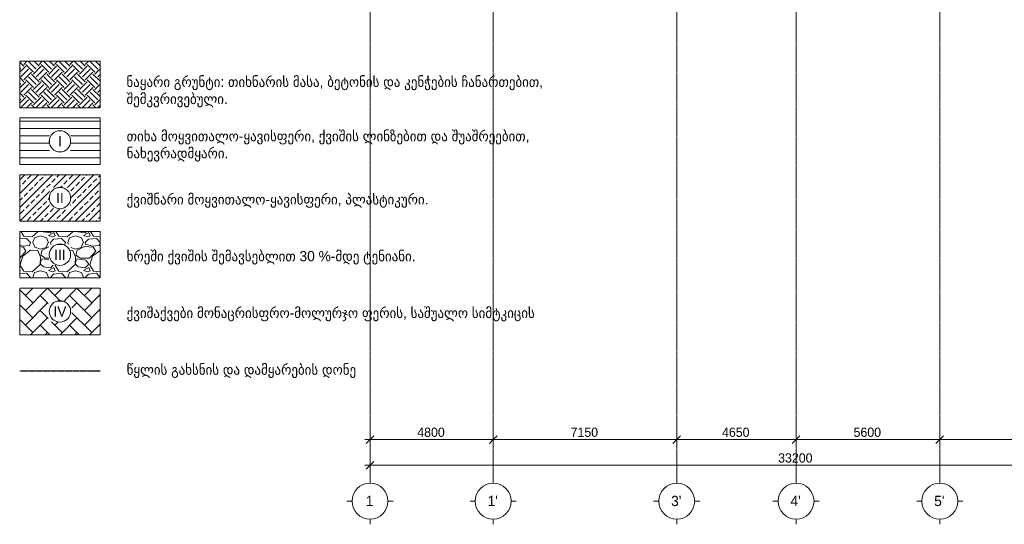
# Model space of a CAD drawing. Header units: millimetres. Extents: x -50987266 to 2610517, y -212233 to 51153522.
# Tile 107 of 256: x 877563 to 915926, y -41050 to -21394. Entities that reach past the tile are written whole.
import ezdxf

# ---------------------------------------------------------------- set-up
doc = ezdxf.new("R2010")
doc.units = ezdxf.units.MM
doc.linetypes.add('DASHED', pattern=[19.05, 12.7, -6.35])
doc.linetypes.add('Section-Section_Pit_A_G$0$Grid Line', pattern=[22.225, 12.7, -3.175, 3.175, -3.175])
for name, color, linetype, lineweight in [('S - HATCH', 252, 'Continuous', 5), ('S - TEXT', 7, 'Continuous', 9), ('Section-Section_Pit_A_G$0$A-010-D_DIM', 7, 'Continuous', 5), ('Section-Section_Pit_A_G$0$A-010-D_DIM-200', 7, 'Continuous', 5), ('Section-Section_Pit_A_G$0$A-230-H-FLOOR', 7, 'Continuous', 30), ('Section-Section_Pit_A_G$0$A-230-M_FLOOR', 7, 'Continuous', 30), ('Section-Section_Pit_A_G$0$S-160-M_FOUND', 7, 'Continuous', 30), ('Section-Section_Pit_A_G$0$S-280-M_COLUMN main', 7, 'Continuous', 30), ('Section-Section_Pit_A_G$0$S-280-M_STRUCT_FRAME', 7, 'Continuous', 30), ('Section-Section_Pit_A_G$0$S-280-M_STRUCT_FRAME 0', 7, 'Continuous', 30), ('Section-Section_Pit_A_G$0$Z-030-M_GRID', 7, 'Continuous', 5), ('Section-Section_Pit_A_G$0$Z-033_T_GRIDREF', 7, 'Continuous', 5)]:
    doc.layers.add(name, color=color, linetype=linetype, lineweight=lineweight)
doc.layers.add('S - RED LINE', color=7, linetype='Continuous', lineweight=35, true_color=0xff3737)
doc.layers.add('S - WATER', color=7, linetype='DASHED', lineweight=20, true_color=0x0216de)
doc.styles.add('Section-Section_Pit_A_G$0$Cubicon', font='Cubicon.ttf', dxfattribs={"height": 400})
doc.styles.add('Section-Section_Pit_A_G$0$Cubicon_1', font='Cubicon.ttf', dxfattribs={"height": 360})
doc.styles.add('Text_S2', font='Cubicon.ttf')
doc.dimstyles.new('Section-Section_Pit_A_G$0$CUB_DIM_1_8', dxfattribs={"dimscale": 304.8, "dimtxt": 363.202515, "dimasz": 0.984252, "dimexe": 0.984252, "dimexo": 0.0625, "dimgap": 0, "dimtad": 1, "dimdec": 0, "dimzin": 0, "dimdsep": 46, "dimtxsty": 'Section-Section_Pit_A_G$0$Cubicon_1', "dimblk1": 'Section-Section_Pit_A_G$0$_Oblique', "dimblk2": 'Section-Section_Pit_A_G$0$_Oblique', "dimsah": 1, "dimcen": 0.09, "dimdle": 0.656168, "dimazin": 0, "dimtfac": 1, "dimtdec": 4, "dimtix": 1, "dimtmove": 0, "dimatfit": 3, "dimfxl": 1.312336, "dimfxlon": 1, "dimtvp": 1, "dimtolj": 1, "dimtzin": 0, "dimarcsym": 2})

# ---------------------------------------------------------------- blocks, each defined once
blk = doc.blocks.new('Section-Section_Pit_A_G$0$Grid - 00_CUB_ღერძის თავი-752507-Section_Pit_A_G')
at = {"layer": 'Section-Section_Pit_A_G$0$Z-033_T_GRIDREF'}
for p, q in [((-16100, -40200), (-16100, -40000)), ((-16800, -40900), (-17000, -40900)), ((-15400, -40900), (-15200, -40900)), ((-16100, -41600), (-16100, -41800))]:
    blk.add_line(p, q, dxfattribs=at)
blk.add_circle((-16100, -40900), 700, dxfattribs=at)
blk = doc.blocks.new('Section-Section_Pit_A_G$0$DIMBLOCK1-Section_Pit_A_G')
at = {"layer": 'Section-Section_Pit_A_G$0$A-010-D_DIM-200', "transparency": 16777216}
for p, q in [((-16100, -39500), (-16100, -37927)), ((17100, -39500), (17100, -38427)), ((17300, -39500), (-16300, -39500)), ((-16100, -39500), (-16250, -39650)), ((-16100, -39500), (-15950, -39350)), ((-16100, -39500), (-16100, -39800)), ((17100, -39500), (16950, -39650)), ((17100, -39500), (17250, -39350)), ((17100, -39500), (17100, -39800))]:
    blk.add_line(p, q, dxfattribs=at)
at = {"layer": 'Section-Section_Pit_A_G$0$A-010-D_DIM-200', "color": 0, "transparency": 16777216, "insert": (-198, -39034), "char_height": 360, "width": 1676.32, "attachment_point": 1, "line_spacing_factor": 0.931288, "style": 'Section-Section_Pit_A_G$0$Cubicon_1'}
blk.add_mtext('33200', dxfattribs=at)
blk = doc.blocks.new('Section-Section_Pit_A_G$0$_Oblique')
at = {"color": 0, "linetype": 'ByBlock', "lineweight": -2}
blk.add_line((-0.5, -0.5), (0.5, 0.5), dxfattribs=at)
blk = doc.blocks.new('Section-Section_Pit_A_G$0$DIMBLOCK2-Section_Pit_A_G')
at = {"layer": 'Section-Section_Pit_A_G$0$A-010-D_DIM-200', "transparency": 16777216}
for p, q in [((12900, -38500), (12900, -38013)), ((12900, -38500), (13050, -38350)), ((17100, -38500), (17100, -38013)), ((17100, -38500), (17250, -38350)), ((12900, -38500), (12750, -38650)), ((17300, -38500), (12900, -38500)), ((12900, -38500), (12900, -38800)), ((17100, -38500), (16950, -38650)), ((17100, -38500), (17100, -38800))]:
    blk.add_line(p, q, dxfattribs=at)
at = {"layer": 'Section-Section_Pit_A_G$0$A-010-D_DIM-200', "color": 0, "transparency": 16777216, "insert": (14441, -38034), "char_height": 360, "width": 1341.06, "attachment_point": 1, "line_spacing_factor": 0.931288, "style": 'Section-Section_Pit_A_G$0$Cubicon_1'}
blk.add_mtext('4200', dxfattribs=at)
blk = doc.blocks.new('Section-Section_Pit_A_G$0$DIMBLOCK3-Section_Pit_A_G')
at = {"layer": 'Section-Section_Pit_A_G$0$A-010-D_DIM-200', "transparency": 16777216}
for p, q in [((6100, -38500), (6100, -38013)), ((6100, -38500), (6250, -38350)), ((12900, -38500), (12900, -38013)), ((12900, -38500), (13050, -38350)), ((6100, -38500), (5950, -38650)), ((12900, -38500), (6100, -38500)), ((6100, -38500), (6100, -38800)), ((12900, -38500), (12750, -38650)), ((12900, -38500), (12900, -38800))]:
    blk.add_line(p, q, dxfattribs=at)
at = {"layer": 'Section-Section_Pit_A_G$0$A-010-D_DIM-200', "color": 0, "transparency": 16777216, "insert": (8941, -38034), "char_height": 360, "width": 1341.06, "attachment_point": 1, "line_spacing_factor": 0.931288, "style": 'Section-Section_Pit_A_G$0$Cubicon_1'}
blk.add_mtext('6800', dxfattribs=at)
blk = doc.blocks.new('Section-Section_Pit_A_G$0$DIMBLOCK4-Section_Pit_A_G')
at = {"layer": 'Section-Section_Pit_A_G$0$A-010-D_DIM-200', "transparency": 16777216}
for p, q in [((500, -38500), (500, -38013)), ((500, -38500), (650, -38350)), ((6100, -38500), (6100, -38013)), ((6100, -38500), (6250, -38350)), ((500, -38500), (350, -38650)), ((6100, -38500), (500, -38500)), ((500, -38500), (500, -38800)), ((6100, -38500), (5950, -38650)), ((6100, -38500), (6100, -38800))]:
    blk.add_line(p, q, dxfattribs=at)
at = {"layer": 'Section-Section_Pit_A_G$0$A-010-D_DIM-200', "color": 0, "transparency": 16777216, "insert": (2741, -38034), "char_height": 360, "width": 1341.06, "attachment_point": 1, "line_spacing_factor": 0.931288, "style": 'Section-Section_Pit_A_G$0$Cubicon_1'}
blk.add_mtext('5600', dxfattribs=at)
blk = doc.blocks.new('Section-Section_Pit_A_G$0$DIMBLOCK5-Section_Pit_A_G')
at = {"layer": 'Section-Section_Pit_A_G$0$A-010-D_DIM-200', "transparency": 16777216}
for p, q in [((-4150, -38500), (-4150, -38013)), ((-4150, -38500), (-4000, -38350)), ((500, -38500), (500, -38013)), ((500, -38500), (650, -38350)), ((-4150, -38500), (-4300, -38650)), ((500, -38500), (-4150, -38500)), ((-4150, -38500), (-4150, -38800)), ((500, -38500), (350, -38650)), ((500, -38500), (500, -38800))]:
    blk.add_line(p, q, dxfattribs=at)
at = {"layer": 'Section-Section_Pit_A_G$0$A-010-D_DIM-200', "color": 0, "transparency": 16777216, "insert": (-2384, -38034), "char_height": 360, "width": 1341.06, "attachment_point": 1, "line_spacing_factor": 0.931288, "style": 'Section-Section_Pit_A_G$0$Cubicon_1'}
blk.add_mtext('4650', dxfattribs=at)
blk = doc.blocks.new('Section-Section_Pit_A_G$0$DIMBLOCK6-Section_Pit_A_G')
at = {"layer": 'Section-Section_Pit_A_G$0$A-010-D_DIM-200', "transparency": 16777216}
for p, q in [((-11300, -38500), (-11300, -38013)), ((-11300, -38500), (-11150, -38350)), ((-4150, -38500), (-4150, -38013)), ((-4150, -38500), (-4000, -38350)), ((-11300, -38500), (-11450, -38650)), ((-4150, -38500), (-11300, -38500)), ((-11300, -38500), (-11300, -38800)), ((-4150, -38500), (-4300, -38650)), ((-4150, -38500), (-4150, -38800))]:
    blk.add_line(p, q, dxfattribs=at)
at = {"layer": 'Section-Section_Pit_A_G$0$A-010-D_DIM-200', "color": 0, "transparency": 16777216, "insert": (-8284, -38034), "char_height": 360, "width": 1341.06, "attachment_point": 1, "line_spacing_factor": 0.931288, "style": 'Section-Section_Pit_A_G$0$Cubicon_1'}
blk.add_mtext('7150', dxfattribs=at)
blk = doc.blocks.new('Section-Section_Pit_A_G$0$DIMBLOCK7-Section_Pit_A_G')
at = {"layer": 'Section-Section_Pit_A_G$0$A-010-D_DIM-200', "transparency": 16777216}
for p, q in [((-16100, -38500), (-16100, -38013)), ((-16100, -38500), (-15950, -38350)), ((-11300, -38500), (-11300, -38013)), ((-11300, -38500), (-11150, -38350)), ((-11300, -38500), (-16300, -38500)), ((-16100, -38500), (-16250, -38650)), ((-16100, -38500), (-16100, -38800)), ((-11300, -38500), (-11450, -38650)), ((-11300, -38500), (-11300, -38800))]:
    blk.add_line(p, q, dxfattribs=at)
at = {"layer": 'Section-Section_Pit_A_G$0$A-010-D_DIM-200', "color": 0, "transparency": 16777216, "insert": (-14259, -38034), "char_height": 360, "width": 1341.06, "attachment_point": 1, "line_spacing_factor": 0.931288, "style": 'Section-Section_Pit_A_G$0$Cubicon_1'}
blk.add_mtext('4800', dxfattribs=at)
blk = doc.blocks.new('Section-Section_Pit_A_G')
at = {"layer": 'Section-Section_Pit_A_G$0$A-230-H-FLOOR', "true_color": 0xa4a4a4}
for points in [[(-16300, -220), (17300, -220), (17300, 0), (-16300, 0)], [(17400, -3800), (17400, -3400), (-16500, -3400), (-16500, -3800)]]:
    blk.add_hatch(color=253, dxfattribs=at).paths.add_polyline_path(points)
at = {"layer": 'Section-Section_Pit_A_G$0$S-280-M_COLUMN main', "true_color": 0xd8d8d8}
for points in [[(-16300, -3400), (-15900, -3400), (-15900, -700), (-16300, -700), (-16300, -2306)], [(-11100, -3400), (-11100, -700), (-11500, -700), (-11500, -3400)], [(-3950, -3400), (-3950, -700), (-4350, -700), (-4350, -3400)], [(700, -3400), (700, -700), (300, -700), (300, -3400)], [(6300, -3400), (6300, -700), (5900, -700), (5900, -3400)], [(13100, -3400), (13100, -700), (12700, -700), (12700, -3400)], [(17300, -3400), (17300, -700), (16900, -700), (16900, -3400)]]:
    blk.add_hatch(color=254, dxfattribs=at).paths.add_polyline_path(points)
at = {"layer": 'Section-Section_Pit_A_G$0$S-280-M_STRUCT_FRAME 0', "true_color": 0xa4a4a4}
for points in [[(-15900, -700), (-15900, -220), (-16300, -220), (-16300, -700)], [(-11100, -700), (-11100, -220), (-11500, -220), (-11500, -700)], [(-3950, -700), (-3950, -220), (-4350, -220), (-4350, -700)], [(700, -700), (700, -220), (300, -220), (300, -700)], [(6300, -700), (6300, -220), (5900, -220), (5900, -700)], [(13100, -700), (13100, -220), (12700, -220), (12700, -700)], [(17300, -700), (17300, -220), (16900, -220), (16900, -700)]]:
    blk.add_hatch(color=253, dxfattribs=at).paths.add_polyline_path(points)
at = {"layer": 'Section-Section_Pit_A_G$0$S-280-M_STRUCT_FRAME 0', "true_color": 0xd8d8d8}
h = blk.add_hatch(color=254, dxfattribs=at)
h.paths.add_polyline_path([(13100, -700), (16900, -700), (16900, -220), (13100, -220)])
h.paths.add_polyline_path([(-4350, -700), (-4350, -220), (-11100, -220), (-11100, -700)])
h.paths.add_polyline_path([(700, -700), (5900, -700), (5900, -220), (700, -220)])
h.paths.add_polyline_path([(-15900, -700), (-11500, -700), (-11500, -220), (-15900, -220)])
h.paths.add_polyline_path([(300, -700), (300, -220), (-3950, -220), (-3950, -700)])
h.paths.add_polyline_path([(6300, -700), (12700, -700), (12700, -220), (6300, -220)])
at = {"layer": 'Section-Section_Pit_A_G$0$A-230-M_FLOOR'}
for p, q in [((17300, 0), (-16300, 0)), ((-16300, 0), (-16300, -220)), ((17300, -220), (17300, 0)), ((-15900, -220), (-11500, -220)), ((-11100, -220), (-4350, -220)), ((-3950, -220), (300, -220)), ((700, -220), (5900, -220)), ((6300, -220), (12700, -220)), ((13100, -220), (16900, -220))]:
    blk.add_line(p, q, dxfattribs=at)
at = {"layer": 'Section-Section_Pit_A_G$0$S-160-M_FOUND'}
for p, q in [((17400, -3400), (-16500, -3400)), ((-16500, -3400), (-16500, -3800)), ((17400, -3800), (17400, -3400)), ((-16500, -3800), (17400, -3800))]:
    blk.add_line(p, q, dxfattribs=at)
at = {"layer": 'Section-Section_Pit_A_G$0$S-280-M_COLUMN main'}
for p, q in [((-16300, -3400), (-16300, -700)), ((-15900, -700), (-15900, -3400)), ((-11500, -3400), (-11500, -700)), ((-11100, -700), (-11100, -3400)), ((-4350, -3400), (-4350, -700)), ((-3950, -700), (-3950, -3400)), ((300, -3400), (300, -700)), ((700, -700), (700, -3400)), ((5900, -3400), (5900, -700)), ((6300, -700), (6300, -3400)), ((12700, -3400), (12700, -700)), ((13100, -700), (13100, -3400)), ((16900, -3400), (16900, -700)), ((17300, -700), (17300, -3400))]:
    blk.add_line(p, q, dxfattribs=at)
at = {"layer": 'Section-Section_Pit_A_G$0$S-280-M_STRUCT_FRAME'}
for p, q in [((-16300, -220), (-16300, -700)), ((-15900, -700), (-15900, -220)), ((-11500, -220), (-11500, -700)), ((-11100, -700), (-11100, -220)), ((-4350, -220), (-4350, -700)), ((-3950, -700), (-3950, -220)), ((300, -220), (300, -700)), ((700, -700), (700, -220)), ((5900, -220), (5900, -700)), ((6300, -700), (6300, -220)), ((12700, -220), (12700, -700)), ((13100, -700), (13100, -220)), ((16900, -220), (16900, -700)), ((17300, -700), (17300, -220)), ((-16300, -700), (-15900, -700)), ((-11500, -700), (-11100, -700)), ((-4350, -700), (-3950, -700)), ((300, -700), (700, -700)), ((5900, -700), (6300, -700)), ((12700, -700), (13100, -700)), ((16900, -700), (17300, -700))]:
    blk.add_line(p, q, dxfattribs=at)
at = {"layer": 'Section-Section_Pit_A_G$0$S-280-M_STRUCT_FRAME 0'}
for p, q in [((-15900, -700), (-11500, -700)), ((-11100, -700), (-4350, -700)), ((-3950, -700), (300, -700)), ((700, -700), (5900, -700)), ((6300, -700), (12700, -700)), ((13100, -700), (16900, -700))]:
    blk.add_line(p, q, dxfattribs=at)
at = {"layer": 'Section-Section_Pit_A_G$0$Z-030-M_GRID', "linetype": 'Section-Section_Pit_A_G$0$Grid Line'}
for p, q in [((-16100, -40000), (-16100, 946.4)), ((-11300, -40000), (-11300, 946.4)), ((-4150, -40000), (-4150, 946.4)), ((500, -40000), (500, 946.4)), ((6100, -40000), (6100, 946.4)), ((12900, -40000), (12900, 946.4)), ((17100, -40000), (17100, 946.4))]:
    blk.add_line(p, q, dxfattribs=at)
at = {"layer": 'Section-Section_Pit_A_G$0$Z-033_T_GRIDREF'}
for p in [(0, 0), (4800, 0), (11950, 0), (16600, 0), (22200, 0), (29000, 0), (33200, 0)]:
    blk.add_blockref('Section-Section_Pit_A_G$0$Grid - 00_CUB_ღერძის თავი-752507-Section_Pit_A_G', p, dxfattribs=at)
at = {"layer": 'Section-Section_Pit_A_G$0$Z-033_T_GRIDREF', "char_height": 400, "attachment_point": 1, "style": 'Section-Section_Pit_A_G$0$Cubicon'}
for s, insert, width in [('\\fCubicon|b0|i0|c204|p2|;1', (-16265.2, -40690.6), 384.81), ("1'", (-11518.2, -40690.6), 513.08), ("3'", (-4368.2, -40690.6), 513.08), ("4'", (281.8, -40690.6), 513.08), ("5'", (5881.8, -40690.6), 513.08), ("6'", (12681.8, -40690.6), 513.08), ("7'", (16881.8, -40690.6), 513.08)]:
    blk.add_mtext(s, dxfattribs=dict(at, insert=insert, width=width))
at = {"layer": 'Section-Section_Pit_A_G$0$A-010-D_DIM'}
for base, p1, p2, override, picture, middle in [((-16100, -39500), (17100, -38427.1), (-16100, -37926.6), {"dimpost": '<>', "dimfxl": 33203.771526}, 'Section-Section_Pit_A_G$0$DIMBLOCK1-Section_Pit_A_G', (500, -39316.2)), ((-16100, -38500), (-11300, -38012.5), (-16100, -38012.5), {"dimpost": '<>', "dimfxl": 4800}, 'Section-Section_Pit_A_G$0$DIMBLOCK7-Section_Pit_A_G', (-13700, -38316.3)), ((-11300, -38500), (-4150, -38012.5), (-11300, -38012.5), {"dimpost": '<>', "dimfxl": 7150}, 'Section-Section_Pit_A_G$0$DIMBLOCK6-Section_Pit_A_G', (-7725, -38316.3)), ((-4150, -38500), (500, -38012.5), (-4150, -38012.5), {"dimpost": '<>', "dimfxl": 4650}, 'Section-Section_Pit_A_G$0$DIMBLOCK5-Section_Pit_A_G', (-1825, -38316.3)), ((500, -38500), (6100, -38012.5), (500, -38012.5), {"dimpost": '<>', "dimfxl": 5600}, 'Section-Section_Pit_A_G$0$DIMBLOCK4-Section_Pit_A_G', (3300, -38316.3)), ((6100, -38500), (12900, -38012.5), (6100, -38012.5), {"dimpost": '<>', "dimfxl": 6799.999988}, 'Section-Section_Pit_A_G$0$DIMBLOCK3-Section_Pit_A_G', (9500, -38316.3)), ((12900, -38500), (17100, -38012.5), (12900, -38012.5), {"dimpost": '<>', "dimfxl": 4200.000012}, 'Section-Section_Pit_A_G$0$DIMBLOCK2-Section_Pit_A_G', (15000, -38316.3))]:
    dim = blk.add_linear_dim(base=base, p1=p1, p2=p2, dimstyle='Section-Section_Pit_A_G$0$CUB_DIM_1_8', override=override, dxfattribs=at)
    dim.commit()
    dim.dimension.update_dxf_attribs({"geometry": picture, "text_midpoint": middle})

msp = doc.modelspace()

# ---------------------------------------------------------------- hatches: boundary and pattern name
at = {"layer": 'S - HATCH'}
h = msp.add_hatch(dxfattribs=at)
h.set_pattern_fill('EARTH', color=256, scale=66.666667, angle=45)
h.set_pattern_definition([(45, (763372.6, -17149.25), (0, 598.6837), [423.3333, -423.3333]), (45, (763260.33, -17037), (0, 598.6837), [423.3333, -423.3333]), (45, (763148.07, -16924.74), (0, 598.6837), [423.3333, -423.3333]), (135, (763148.07, -16849.9), (-598.6837, 0), [423.3333, -423.3333]), (135, (763260.33, -16737.66), (-598.6837, 0), [423.3333, -423.3333]), (135, (763372.6, -16625.4), (-598.6837, 0), [423.3333, -423.3333])])
h.paths.add_polyline_path([(877562.7, -24823.2), (880698.2, -24823.2), (880698.2, -23012.9), (877562.7, -23012.9)])
at = {"layer": 'S - HATCH', "transparency": 33554516}
h = msp.add_hatch(dxfattribs=at)
h.set_pattern_fill('ANSI31', color=256, scale=90, angle=135)
h.set_pattern_definition([(180, (119350.5, 46088.72), (-3e-14, -285.75), [])])
h.paths.add_polyline_path([(880698.2, -25223.2), (877562.7, -25223.2), (877562.7, -27033.5), (880698.2, -27033.5)])
h.paths.add_polyline_path([(879547.1, -26128.3, -1), (878713.8, -26128.3, -1)], flags=16)
h.paths.add_polyline_path([(878895.9, -26547.6), (879406.7, -26547.6), (879406.7, -25723.3), (878895.9, -25723.3)], flags=24)
h = msp.add_hatch(dxfattribs=at)
h.set_pattern_fill('ANSI33', color=256, scale=60)
h.set_pattern_definition([(45, (119350.5, 46088.72), (-269.40768, 269.40768), []), (45, (119619.9, 46088.72), (-269.40768, 269.40768), [190.5, -95.25])])
h.paths.add_polyline_path([(880698.2, -27433.5), (877562.7, -27433.5), (877562.7, -29243.7), (880698.2, -29243.7)])
h.paths.add_polyline_path([(878874.3, -28756.2), (879384.8, -28756.2), (879384.8, -28031.8), (878874.3, -28031.8)], flags=24)
at = {"layer": 'S - HATCH'}
h = msp.add_hatch(dxfattribs=at)
h.set_pattern_fill('GRAVEL', color=256, scale=53.552945, angle=180, style=0)
h.set_pattern_definition([(48.012787, (118371.13, 44728.48), (10881.958416, 12242.203217), [183.002, -18117.2203]), (4.969741, (118493.554, 44864.504), (-16322.937617, -1360.2448794), [314.037, -31089.6528]), (312.510447, (118806.41, 44891.71), (-13602.448025, 14962.692816), [221.4315, -21921.7496]), (87.273689, (119336.906, 45231.77), (-1360.244805, -27204.8960386), [285.9751, -28311.5341]), (112.833654, (119350.51, 45517.42), (6801.22401, -16322.937623), [280.4213, -27761.7437]), (177.273689, (119241.69, 45775.87), (27204.8960386, -1360.244805), [285.9751, -28311.5341]), (217.6942405, (118956.037, 45789.47), (17683.1824244, 13602.4480204), [378.1875, -37440.5322]), (252.255328, (118656.784, 45558.23), (-9521.713616, -29925.3856418), [357.048, -35347.7587]), (301.429566, (118547.964, 45218.17), (10881.958417, -17683.182424), [286.9436, -28407.452]), (355.236358, (118697.59, 44973.32), (-14962.692821, 1360.244804), [327.5905, -16051.926]), (42.397438, (119024.05, 44946.12), (16322.9376227, 14962.6928219), [423.6455, -41940.938]), (318.814075, (117990.26, 45245.37), (9521.713613, -8161.468812), [144.5954, -14315.0052]), (351.469234, (118099.08, 45150.156), (-17683.1824257, 2720.489601), [275.0918, -27234.1568]), (45, (118371.1, 45109.35), (4e-13, 1360.2448), [192.3672, -1731.3095]), (23.19859, (118466.35, 44946.12), (-6801.22401, -2720.489603), [103.5935, -10255.7223]), (111.80141, (118561.57, 44986.93), (1360.2448, -4080.734406), [146.5024, -7178.64]), (210.963757, (118507.16, 45122.95), (-4080.734406, -2720.489604), [237.9463, -7693.5757]), (341.56505, (118303.1, 45000.53), (-2720.4896, 1360.2448), [172.0587, -4129.413]), (196.38954, (119350.51, 44986.93), (-13602.448019, -4080.734406), [241.0354, -23862.564]), (250.346176, (119119.27, 44918.91), (5440.979208, 14962.692821), [202.2154, -20019.2774]), (113.19859, (118303.12, 44728.48), (2720.489603, -6801.22401), [207.1857, -10152.13]), (163.61046, (118221.505, 44918.914), (13602.44802, -4080.734405), [241.0354, -23862.564]), (159.443955, (119350.51, 45830.28), (6801.22401, -2720.489604), [232.4386, -11389.498]), (114.77514, (119132.87, 45911.89), (6801.224018, -14962.692818), [194.7571, -19280.9845]), (246.80141, (118289.52, 46088.72), (-2720.489603, -6801.22401), [207.1857, -10152.13]), (197.354025, (118207.9, 45898.29), (17683.182425, 5440.979209), [228.0192, -22573.8387]), (249.443955, (118956.04, 46088.72), (2720.489604, 6801.22401), [116.2193, -11505.7174]), (281.309932, (118371.13, 46088.72), (1360.2448, -5440.97921), [69.359, -6866.556]), (345.963757, (118384.73, 46020.7), (-4080.7344, 1360.2448), [280.4213, -5328.0117]), (6.009006, (118656.78, 45952.7), (-13602.448019, -1360.2448026), [259.8748, -25727.5657]), (123.69007, (118507.16, 45245.37), (1360.2448, -2720.4896), [196.1772, -4708.2552]), (173.1572266, (118398.337, 45408.6), (-23124.161633, 2720.4896027), [342.5015, -33907.5875]), (240.945396, (118058.28, 45449.41), (5440.979208, 9521.713613), [140.0454, -13864.532]), (270, (117990.3, 45327), (1360.2448, -1360.2448), [81.6147, -1278.63]), (300.256437, (118683.99, 45911.89), (-5440.979207, 9521.713614), [188.9706, -18708.154]), (228.012788, (118779.21, 45748.66), (-10881.958416, -12242.203217), [366.0038, -17934.2184]), (180, (118534.4, 45476.6), (-1360.2448, -1360.2448), [353.6636, -1006.5812]), (145.304846, (118180.7, 45476.614), (-13602.448025, 9521.713606), [215.0737, -21292.285]), (74.054604, (118003.87, 45599.04), (1360.2448, 5440.97921), [198.0544, -9704.6773]), (27.645975, (118058.276, 45789.47), (25844.6512377, 13602.4480176), [322.4664, -31924.2303]), (355.426079, (118343.927, 45939.1), (17683.182425, -1360.244802), [341.148, -33773.618])])
h.paths.add_polyline_path([(880698.2, -29643.7), (877562.7, -29643.7), (877562.7, -31454), (880698.2, -31454)])
h.paths.add_polyline_path([(878796.6, -30966.4), (879462.4, -30966.4), (879462.4, -30242), (878796.6, -30242)], flags=24)
h = msp.add_hatch(dxfattribs=at)
h.set_pattern_fill('AR-HBONE', color=256, scale=4)
h.set_pattern_definition([(45, (498456.62, 11537.9), (0, 574.7364), [1219.2, -406.4]), (135, (498744, 11825.26), (6e-14, 574.7364), [1219.2, -406.4])])
h.paths.add_polyline_path([(880698.2, -31854), (877562.7, -31854), (877562.7, -33664.2), (880698.2, -33664.2)])
h.paths.add_polyline_path([(878742.6, -33176.7), (879470.6, -33176.7), (879470.6, -32452.3), (878742.6, -32452.3)], flags=24)

# ---------------------------------------------------------------- linework, layer by layer
at = {"layer": 'S - HATCH', "color": 252, "lineweight": 5}
msp.add_lwpolyline([(877562.7, -23012.9), (880698.2, -23012.9), (880698.2, -24823.2), (877562.7, -24823.2)], close=True, dxfattribs=at)
at = {"layer": 'S - HATCH', "color": 252, "transparency": 33554516}
msp.add_lwpolyline([(877562.7, -25223.2), (880698.2, -25223.2), (880698.2, -27033.5), (877562.7, -27033.5)], close=True, dxfattribs=at)
at = {"layer": 'S - HATCH', "color": 252}
for points in [[(877562.7, -27433.5), (880698.2, -27433.5), (880698.2, -29243.7), (877562.7, -29243.7)], [(877562.7, -29643.7), (880698.2, -29643.7), (880698.2, -31454), (877562.7, -31454)], [(877562.7, -31854), (880698.2, -31854), (880698.2, -33664.2), (877562.7, -33664.2)]]:
    msp.add_lwpolyline(points, close=True, dxfattribs=at)
at = {"layer": 'S - WATER', "color": 5, "linetype": 'DASHED', "lineweight": 30}
msp.add_lwpolyline([(877562.7, -35073.2), (880698.2, -35073.2)], dxfattribs=at)

# ---------------------------------------------------------------- block references
at = {"layer": 'S - RED LINE', "color": 3}
msp.add_blockref('Section-Section_Pit_A_G', (907312.4, 750), dxfattribs=at)

# ---------------------------------------------------------------- texts
at = {"layer": 'S - TEXT', "char_height": 400, "width": 17223.426, "attachment_point": 1, "style": 'Text_S2'}
for s, insert in [('ნაყარი გრუნტი: თიხნარის მასა, ბეტონის და კენჭების ჩანართებით, შემკვრივებული.', (881721.4, -23611.5)), ('\\pxql;თიხა მოყვითალო-ყავისფერი, ქვიშის ლინზებით და შუაშრეებით, ნახევრადმყარი.', (881730.1, -25726.4)), ('\\pxql;ქვიშნარი მოყვითალო-ყავისფერი, პლასტიკური.', (881730.1, -28192.6)), ('\\pxql;ხრეში ქვიშის შემავსებლით 30 %-მდე ტენიანი.', (881730.1, -30402.8)), ('\\pxql;ქვიშაქვები მონაცრისფრო-მოლურჯო ფერის, საშუალო სიმტკიცის', (881730.1, -32613.1)), ('\\pxql;წყლის გახსნის და დამყარების დონე', (881730.1, -34823.3))]:
    msp.add_mtext(s, dxfattribs=dict(at, insert=insert))

# ---------------------------------------------------------------- next in the draw order: texts
at = {"layer": 'S - TEXT', "char_height": 400, "attachment_point": 5, "style": 'Text_S2', "bg_fill": 3, "box_fill_scale": 1.5, "bg_fill_color": 256, "bg_fill_transparency": 0}
for s, insert in [('\\pxqc;I', (879130.5, -26128.3)), ('\\pxqc;II', (879130.5, -28338.6)), ('\\pxqc;III', (879130.5, -30548.9)), ('\\pxqc;IV', (879130.5, -32759.1))]:
    msp.add_mtext(s, dxfattribs=dict(at, insert=insert))

# ---------------------------------------------------------------- next in the draw order: linework, layer by layer
at = {"layer": 'S - TEXT'}
for centre in [(879130.5, -26128.3), (879130.5, -28338.6), (879130.5, -30548.9), (879130.5, -32759.1)]:
    msp.add_circle(centre, 416.7, dxfattribs=at)

doc.saveas('drawing.dxf')
